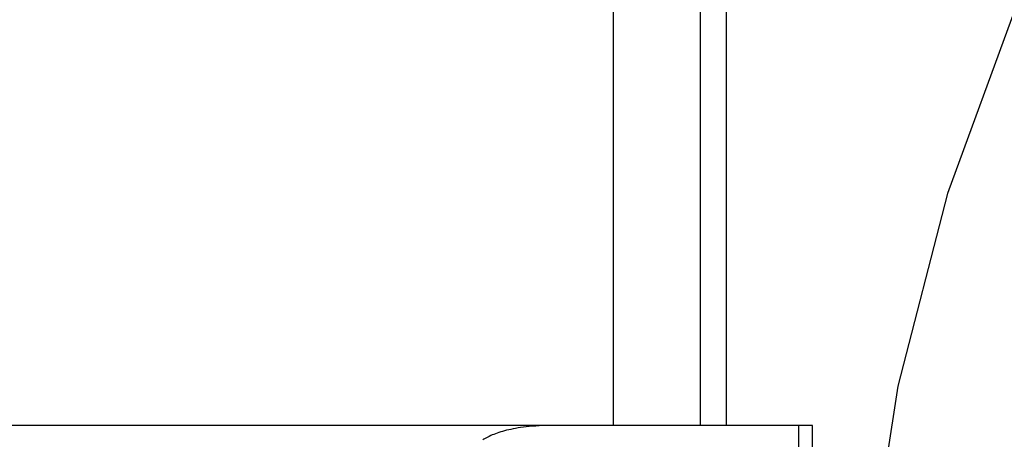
# Model space of a CAD drawing. Header units: inches. Extents: x 0 to 274, y 0 to 177.
# Tile 35 of 138: x 76.6547 to 76.777, y 91.382 to 91.4342. Entities that reach past the tile are written whole.
import ezdxf

# ---------------------------------------------------------------- set-up
doc = ezdxf.new("R2010")
doc.units = ezdxf.units.IN
doc.header["$LTSCALE"] = 15.069778
doc.header["$MEASUREMENT"] = 0
doc.linetypes.add('HIDDEN', pattern=[0.2, 0.1, -0.1])
doc.layers.add('DEFAULT_2', color=8, linetype='HIDDEN')

msp = doc.modelspace()

# ---------------------------------------------------------------- linework, layer by layer
at = {"layer": 'DEFAULT_2', "color": 8, "linetype": 'HIDDEN'}
for p, q in [((76.72841, 91.54001), (76.72841, 91.38376)), ((76.73922, 91.54001), (76.73922, 91.38376)), ((76.74243, 91.54001), (76.74243, 91.38376)), ((76.75317, 91.38376), (76.27574, 91.38376)), ((76.75146, 91.00876), (76.75146, 91.38376)), ((76.75318, 91.00876), (76.75318, 91.38376))]:
    msp.add_line(p, q, dxfattribs=at)
msp.add_lwpolyline([(76.72064, 91.38376), (76.72015, 91.38375), (76.71967, 91.38374), (76.71922, 91.38372), (76.71879, 91.38369), (76.71838, 91.38366), (76.71798, 91.38363), (76.71761, 91.38359), (76.71725, 91.38354), (76.71691, 91.3835), (76.71659, 91.38345), (76.71628, 91.38339), (76.71598, 91.38334), (76.7157, 91.38328), (76.71543, 91.38322), (76.71517, 91.38316), (76.71492, 91.38309), (76.71468, 91.38303), (76.71445, 91.38296), (76.71422, 91.38289), (76.714, 91.38281), (76.71379, 91.38274), (76.71358, 91.38266), (76.71339, 91.38258), (76.71319, 91.3825), (76.71301, 91.38241), (76.71283, 91.38233), (76.71267, 91.38224), (76.7125, 91.38215), (76.71235, 91.38206), (76.7122, 91.38196)], dxfattribs=at)
msp.add_arc((77.00868, 91.33826), 0.25, 90, 270, dxfattribs=at)

doc.saveas('drawing.dxf')
